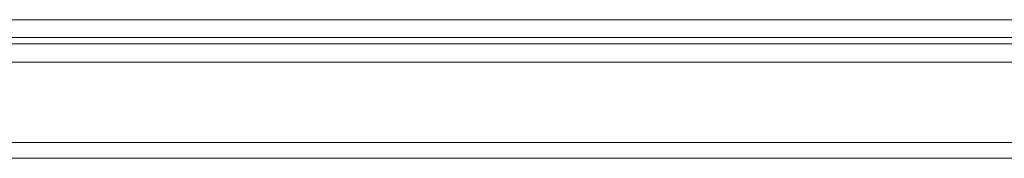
# Model space of a CAD drawing. Header units: inches. Extents: x 8 to 265, y 5 to 155.
# Tile 98 of 152: x 84.47 to 91.97, y 143.68 to 144.73. Entities that reach past the tile are written whole.
import ezdxf

# ---------------------------------------------------------------- set-up
doc = ezdxf.new("R2010")
doc.units = ezdxf.units.IN
doc.header["$LTSCALE"] = 16
doc.header["$MEASUREMENT"] = 0
doc.layers.add('Visible (ANSI)', color=7, linetype='Continuous', lineweight=5)
doc.layers.add('Visible Narrow (ANSI)', color=7, linetype='Continuous', lineweight=5)

msp = doc.modelspace()

# ---------------------------------------------------------------- linework, layer by layer
at = {"layer": 'Visible (ANSI)'}
for p, q in [((106.8089, 144.5931), (47.1216, 144.5931)), ((77.2993, 144.4056), (106.8792, 144.4056)), ((106.8434, 143.6756), (77.3352, 143.6756))]:
    msp.add_line(p, q, dxfattribs=at)
at = {"layer": 'Visible Narrow (ANSI)'}
for p, q in [((47.0393, 144.7296), (106.8913, 144.7296)), ((106.1613, 144.5462), (77.653, 144.5462)), ((77.2993, 143.7964), (106.8792, 143.7964))]:
    msp.add_line(p, q, dxfattribs=at)

doc.saveas('drawing.dxf')
